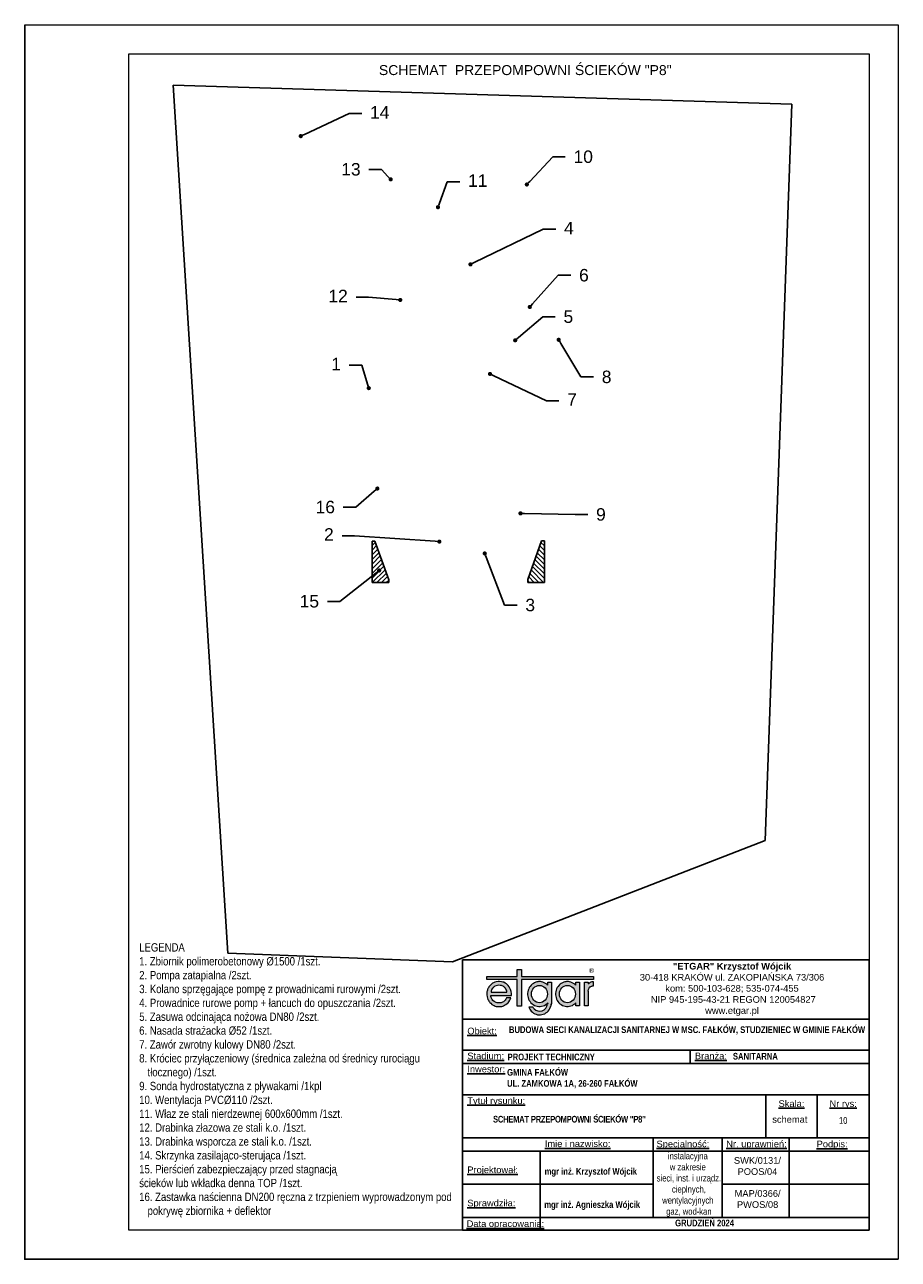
# Model space of a CAD drawing. Header units: millimetres. Extents: x 2060 to 2634, y 1467 to 1764.
# Tile 1 of 64: x 2060 to 2270, y 1467 to 1764. Entities that reach past the tile are written whole.
import ezdxf
from ezdxf import colors
from ezdxf.entities.mleader import LeaderData, LeaderLine
from ezdxf.math import Vec2, Vec3

# ---------------------------------------------------------------- set-up
doc = ezdxf.new("R2010")
doc.units = ezdxf.units.MM
doc.header["$XCLIPFRAME"] = 0
for name, color, linetype, lineweight in [('_0', 7, 'Continuous', 18), ('_II_Tabelki i ramki', 7, 'Continuous', 18), ('KRESKOWANIE', 30, 'Continuous', 5)]:
    doc.layers.add(name, color=color, linetype=linetype, lineweight=lineweight)
for name, color, linetype in [('_00_Formatka', 7, 'Continuous'), ('_00_Podkłady', 7, 'Continuous'), ('linia cienka', 7, 'Continuous'), ('OPIS', 7, 'Continuous'), ('tabelka', 250, 'Continuous')]:
    doc.layers.add(name, color=color, linetype=linetype)
doc.styles.add('Arial Narrow', font='arial.ttf')
doc.styles.add('Opisowy', font='arial.ttf')
doc.styles.get("Standard").update_dxf_attribs({"font": 'arial.ttf'})
doc.styles.add('styl4', font='tahoma.ttf')
doc.styles.add('TABELA', font='romans.shx', dxfattribs={"height": 2})
picture_1 = doc.add_image_def('image1.jpg', size_in_pixel=(1240, 1754))

# ---------------------------------------------------------------- blocks, each defined once
blk = doc.blocks.new('A$C41132484')
at = {"layer": 'KRESKOWANIE'}
h = blk.add_hatch(dxfattribs=at)
h.set_pattern_fill('ANSI31', color=1, scale=0.5, style=0)
h.set_pattern_definition([(45, (-741.0162, -644.8669), (-1.122532, 1.122532), [])])
h.paths.add_polyline_path([(0, 20), (1.4, 20), (8, 1.4), (8, 0), (0, 0)])
at = {"layer": 'linia cienka', "color": 1, "lineweight": -3}
for p, q in [((0, 20), (0, 0)), ((0, 20), (1.4, 20)), ((8, 1.4), (1.4, 20)), ((0, 0), (8, 0)), ((8, 0), (8, 1.4))]:
    blk.add_line(p, q, dxfattribs=at)
blk = doc.blocks.new('_Dot')
at = {"color": 0, "linetype": 'ByBlock', "lineweight": -2}
blk.add_line((-0.5, 0), (-1, 0), dxfattribs=at)
at = {"color": 0, "linetype": 'ByBlock', "const_width": 0.5}
blk.add_lwpolyline([(-0.25, 0, 1), (0.25, 0, 1)], format="xyb", close=True, dxfattribs=at)
blk = doc.blocks.new('A$C24AC0CAE')
blk.add_hatch(color=3).paths.add_polyline_path([(25.67, 9.23), (8.35, 9.23), (8.35, 10.93), (7.36, 10.93), (7.36, 9.23), (0, 9.23), (0, 8.48), (7.36, 8.48), (7.36, 2.1), (8.35, 2.1), (8.35, 8.48), (25.67, 8.48)])
at = {"lineweight": 18}
h = blk.add_hatch(color=256, dxfattribs=at)
h.paths.add_polyline_path([(4.95, 2.74), (5.13, 2.92), (5.32, 3.17), (5.56, 3.54), (5.71, 3.84), (5.78, 4.06), (4.79, 4.06), (4.63, 3.8), (4.45, 3.55), (4.26, 3.37), (4.01, 3.17), (3.83, 3.06), (3.45, 2.93), (3.05, 2.88), (2.5, 2.93), (2.27, 3), (1.96, 3.12), (1.78, 3.24), (1.52, 3.48), (1.34, 3.68), (1.22, 3.87), (1.17, 3.99), (1.1, 4.18), (1.04, 4.43), (1.01, 4.65), (5.96, 4.65), (5.95, 5.18), (5.87, 5.64), (5.75, 6.08), (5.57, 6.46), (5.4, 6.75), (5.17, 7.07), (4.8, 7.43), (4.48, 7.64), (4.09, 7.83), (3.87, 7.9), (3.58, 7.97), (3.09, 8), (2.75, 8), (2.3, 7.95), (1.94, 7.84), (1.64, 7.71), (1.4, 7.59), (1.22, 7.46), (1.09, 7.34), (0.97, 7.21), (0.84, 7.09), (0.73, 6.97), (0.66, 6.89), (0.53, 6.72), (0.41, 6.54), (0.34, 6.41), (0.27, 6.25), (0.22, 6.15), (0.17, 5.98), (0.09, 5.7), (0.06, 5.51), (0.03, 5.2), (0.02, 4.85), (0.09, 4.36), (0.18, 3.99), (0.28, 3.73), (0.4, 3.52), (0.53, 3.3), (0.66, 3.14), (0.78, 2.99), (0.97, 2.79), (1.28, 2.53), (1.53, 2.36), (1.81, 2.23), (2.07, 2.12), (2.31, 2.05), (2.69, 1.99), (3, 1.99), (3.3, 1.99), (3.67, 2.05), (3.89, 2.11), (4.05, 2.18), (4.32, 2.3), (4.63, 2.49)])
h.paths.add_polyline_path([(1.06, 5.48), (1.1, 5.75), (1.16, 5.93), (1.28, 6.22), (1.41, 6.4), (1.53, 6.53), (1.65, 6.65), (1.78, 6.77), (1.96, 6.9), (2.3, 7.02), (2.58, 7.09), (2.92, 7.14), (3.24, 7.09), (3.57, 7.03), (3.74, 6.96), (3.93, 6.89), (4.13, 6.76), (4.25, 6.65), (4.38, 6.54), (4.51, 6.4), (4.63, 6.19), (4.75, 5.95), (4.81, 5.78), (4.87, 5.63), (4.88, 5.48)], flags=16)
h = blk.add_hatch(color=256, dxfattribs=at)
edge = h.paths.add_edge_path()
edge.add_line((15.56, 7.84), (14.67, 7.84))
edge.add_line((14.67, 7.84), (14.67, 7.15))
edge.add_spline(control_points=[(14.67, 7.15), (14.6, 7.22), (14.52, 7.29), (14.08, 7.66), (13.64, 7.87), (13.02, 7.99), (12.85, 8), (12.69, 8), (12.4, 8), (12.12, 7.96), (11.41, 7.73), (11, 7.46), (10.35, 6.78), (10.11, 6.36), (9.84, 5.45), (9.81, 4.96), (9.97, 4.03), (10.15, 3.58), (10.7, 2.81), (11.07, 2.5), (11.91, 2.08), (12.39, 1.99), (13.33, 2.05), (13.79, 2.2), (14.36, 2.58), (14.52, 2.71), (14.67, 2.87)], knot_values=[5.520049, 5.520049, 5.520049, 5.520049, 5.626987, 5.626987, 6.112202, 6.112202, 6.283185, 6.283185, 6.283185, 6.572803, 6.572803, 7.058019, 7.058019, 7.543234, 7.543234, 8.028449, 8.028449, 8.513665, 8.513665, 8.99888, 8.99888, 9.484095, 9.484095, 9.969311, 9.969311, 10.188021, 10.188021, 10.188021, 10.188021], degree=3, periodic=0)
edge.add_line((14.68, 2.87), (14.63, 2.59))
edge.add_ellipse((12.73, 2.97), major_axis=(0, 2.09), ratio=0.923674, start_angle=136.5689, end_angle=259.5379, ccw=False)
edge.add_line((11.41, 1.46), (11.27, 1.63))
edge.add_line((11.27, 1.63), (11.2, 1.79))
edge.add_line((11.2, 1.79), (11.17, 1.87))
edge.add_line((11.17, 1.87), (10.15, 1.87))
edge.add_line((10.15, 1.87), (10.2, 1.67))
edge.add_spline(control_points=[(10.2, 1.67), (10.29, 1.49), (10.39, 1.32), (10.78, 0.78), (11.15, 0.47), (11.99, 0.06), (12.47, -0.03), (13.4, 0.04), (13.86, 0.2), (14.64, 0.73), (14.96, 1.09), (15.32, 1.77), (15.42, 2.05), (15.48, 2.35)], knot_values=[2.033718, 2.033718, 2.033718, 2.033718, 2.238106, 2.238106, 2.725025, 2.725025, 3.211944, 3.211944, 3.698864, 3.698864, 4.185783, 4.185783, 4.49503, 4.49503, 4.49503, 4.49503], degree=3, periodic=0)
edge.add_line((15.48, 2.35), (15.56, 2.85))
edge.add_line((15.56, 2.85), (15.56, 7.84))
edge = h.paths.add_edge_path(flags=16)
edge.add_ellipse((12.69, 5.01), major_axis=(0, 2.09), ratio=0.923674, start_angle=0, end_angle=360)
h = blk.add_hatch(color=256, dxfattribs=at)
edge = h.paths.add_edge_path()
edge.add_line((22.3, 7.84), (21.41, 7.84))
edge.add_line((21.41, 7.84), (21.41, 7.13))
edge.add_spline(control_points=[(21.41, 7.13), (21.33, 7.21), (21.25, 7.29), (20.81, 7.66), (20.37, 7.87), (19.74, 7.99), (19.58, 8), (19.41, 8)], knot_values=[5.512455, 5.512455, 5.512455, 5.512455, 5.626987, 5.626987, 6.112202, 6.112202, 6.283185, 6.283185, 6.283185, 6.283185], degree=3, periodic=0)
edge.add_spline(control_points=[(19.41, 8), (19.13, 8), (18.85, 7.96), (18.13, 7.73), (17.72, 7.46), (17.08, 6.78), (16.84, 6.36), (16.57, 5.45), (16.54, 4.96), (16.69, 4.03), (16.87, 3.58), (17.42, 2.81), (17.79, 2.5), (18.64, 2.08), (19.11, 1.99), (20.05, 2.05), (20.51, 2.2), (21.09, 2.58), (21.26, 2.72), (21.41, 2.88)], knot_values=[6.283185, 6.283185, 6.283185, 6.283185, 6.572803, 6.572803, 7.058019, 7.058019, 7.543234, 7.543234, 8.028449, 8.028449, 8.513665, 8.513665, 8.99888, 8.99888, 9.484095, 9.484095, 9.969311, 9.969311, 10.195609, 10.195609, 10.195609, 10.195609], degree=3, periodic=0)
edge.add_line((21.41, 2.88), (21.41, 2.15))
edge.add_line((21.41, 2.15), (22.3, 2.15))
edge.add_line((22.3, 2.15), (22.3, 7.84))
edge = h.paths.add_edge_path(flags=16)
edge.add_ellipse((19.41, 5.01), major_axis=(0, 2.09), ratio=0.923674, start_angle=0, end_angle=360)
blk.add_hatch(color=256, dxfattribs=at).paths.add_polyline_path([(25.37, 6.95), (25.67, 6.95), (25.67, 7.92), (25.25, 7.92), (25.03, 7.84), (24.89, 7.78), (24.78, 7.71), (24.68, 7.65), (24.6, 7.6), (24.52, 7.53), (24.45, 7.47), (24.39, 7.47), (24.39, 7.84), (23.5, 7.84), (23.5, 2.15), (24.39, 2.15), (24.39, 5.74), (24.47, 6.12), (24.61, 6.45), (24.73, 6.64), (24.82, 6.71), (24.92, 6.78), (25.06, 6.84), (25.24, 6.91)])
at = {"color": 3, "lineweight": 18}
for points in [[(7.36, 8.48), (0, 8.48), (0, 9.23), (7.36, 9.23)], [(7.36, 9.23), (7.36, 10.93), (8.35, 10.93), (8.35, 9.23)], [(8.35, 9.23), (25.67, 9.23), (25.67, 8.48), (8.35, 8.48)], [(8.35, 8.48), (8.35, 2.1), (7.36, 2.1), (7.36, 8.48)]]:
    blk.add_lwpolyline(points, dxfattribs=at)
at = {"lineweight": 18}
for points in [[(1.01, 4.65), (5.96, 4.65), (5.95, 5.18), (5.87, 5.64), (5.75, 6.08), (5.57, 6.46), (5.4, 6.75), (5.17, 7.07), (4.8, 7.43), (4.48, 7.64), (4.09, 7.83), (3.87, 7.9), (3.58, 7.97), (3.09, 8), (2.75, 8), (2.3, 7.95), (1.94, 7.84), (1.64, 7.71), (1.4, 7.59), (1.22, 7.46), (1.09, 7.34), (0.97, 7.21), (0.84, 7.09), (0.73, 6.97), (0.66, 6.89), (0.53, 6.72), (0.41, 6.54), (0.34, 6.41), (0.27, 6.25), (0.22, 6.15), (0.17, 5.98), (0.09, 5.7), (0.06, 5.51), (0.03, 5.2), (0.02, 4.85), (0.09, 4.36), (0.18, 3.99), (0.28, 3.73), (0.4, 3.52), (0.53, 3.3), (0.66, 3.14), (0.78, 2.99), (0.97, 2.79), (1.28, 2.53), (1.53, 2.36), (1.81, 2.23), (2.07, 2.12), (2.31, 2.05), (2.69, 1.99), (3, 1.99), (3.3, 1.99), (3.67, 2.05), (3.89, 2.11), (4.05, 2.18), (4.32, 2.3), (4.63, 2.49), (4.95, 2.74), (5.13, 2.92), (5.32, 3.17), (5.56, 3.54), (5.71, 3.84), (5.78, 4.06), (4.79, 4.06), (4.63, 3.8), (4.45, 3.55), (4.26, 3.37), (4.01, 3.17), (3.83, 3.06), (3.45, 2.93), (3.05, 2.88), (2.5, 2.93), (2.27, 3), (1.96, 3.12), (1.78, 3.24), (1.52, 3.48), (1.34, 3.68), (1.22, 3.87), (1.17, 3.99), (1.1, 4.18), (1.04, 4.43)], [(1.06, 5.48), (4.88, 5.48), (4.87, 5.63), (4.81, 5.78), (4.75, 5.95), (4.63, 6.19), (4.51, 6.4), (4.38, 6.54), (4.25, 6.65), (4.13, 6.76), (3.93, 6.89), (3.74, 6.96), (3.57, 7.03), (3.24, 7.09), (2.92, 7.14), (2.58, 7.09), (2.3, 7.02), (1.96, 6.9), (1.78, 6.77), (1.65, 6.65), (1.53, 6.53), (1.41, 6.4), (1.28, 6.22), (1.16, 5.93), (1.1, 5.75)]]:
    blk.add_lwpolyline(points, close=True, dxfattribs=at)
for points in [[(14.67, 7.15), (14.67, 7.84), (15.56, 7.84), (15.56, 2.85)], [(21.41, 7.13), (21.41, 7.84), (22.3, 7.84), (22.3, 2.15), (21.41, 2.15), (21.41, 2.88)], [(24.39, 5.74), (24.39, 2.15), (23.5, 2.15), (23.5, 7.84), (24.39, 7.84), (24.39, 7.47)], [(24.39, 5.74), (24.47, 6.12), (24.61, 6.45), (24.73, 6.64), (24.82, 6.71), (24.92, 6.78), (25.06, 6.84), (25.24, 6.91), (25.37, 6.95), (25.67, 6.95), (25.67, 7.92), (25.25, 7.92), (25.03, 7.84), (24.89, 7.78), (24.78, 7.71), (24.68, 7.65), (24.6, 7.6), (24.52, 7.53), (24.45, 7.47), (24.39, 7.47)], [(11.41, 1.46), (11.27, 1.63), (11.2, 1.79), (11.17, 1.87), (10.15, 1.87), (10.2, 1.67)], [(14.67, 2.85), (14.63, 2.59)], [(14.67, 2.85), (14.67, 2.87)], [(15.56, 2.85), (15.48, 2.35)]]:
    blk.add_lwpolyline(points, dxfattribs=at)
for centre in [(12.69, 5.01), (19.41, 5.01)]:
    blk.add_ellipse(centre, major_axis=(0, 2.09), ratio=0.923674, dxfattribs=at)
blk.add_ellipse((12.73, 2.97), major_axis=(0, 2.09), ratio=0.923674, start_param=2.383576, end_param=4.529791, dxfattribs=at)
for points, knots in [([(14.67, 7.15), (14.6, 7.22), (14.52, 7.29), (14.08, 7.66), (13.64, 7.87), (13.02, 7.99), (12.85, 8), (12.69, 8), (12.4, 8), (12.12, 7.96), (11.41, 7.73), (11, 7.46), (10.35, 6.78), (10.11, 6.36), (9.84, 5.45), (9.81, 4.96), (9.97, 4.03), (10.15, 3.58), (10.7, 2.81), (11.07, 2.5), (11.91, 2.08), (12.39, 1.99), (13.33, 2.05), (13.79, 2.2), (14.36, 2.58), (14.52, 2.71), (14.67, 2.87)], [5.520049, 5.520049, 5.520049, 5.520049, 5.626987, 5.626987, 6.112202, 6.112202, 6.283185, 6.283185, 6.283185, 6.572803, 6.572803, 7.058019, 7.058019, 7.543234, 7.543234, 8.028449, 8.028449, 8.513665, 8.513665, 8.99888, 8.99888, 9.484095, 9.484095, 9.969311, 9.969311, 10.188021, 10.188021, 10.188021, 10.188021]), ([(21.41, 7.13), (21.33, 7.21), (21.25, 7.29), (20.81, 7.66), (20.37, 7.87), (19.74, 7.99), (19.58, 8), (19.41, 8), (19.13, 8), (18.85, 7.96), (18.13, 7.73), (17.72, 7.46), (17.08, 6.78), (16.84, 6.36), (16.57, 5.45), (16.54, 4.96), (16.69, 4.03), (16.87, 3.58), (17.42, 2.81), (17.79, 2.5), (18.64, 2.08), (19.11, 1.99), (20.05, 2.05), (20.51, 2.2), (21.09, 2.58), (21.26, 2.72), (21.41, 2.88)], [5.512455, 5.512455, 5.512455, 5.512455, 5.626987, 5.626987, 6.112202, 6.112202, 6.283185, 6.283185, 6.283185, 6.572803, 6.572803, 7.058019, 7.058019, 7.543234, 7.543234, 8.028449, 8.028449, 8.513665, 8.513665, 8.99888, 8.99888, 9.484095, 9.484095, 9.969311, 9.969311, 10.195609, 10.195609, 10.195609, 10.195609]), ([(10.2, 1.67), (10.29, 1.49), (10.39, 1.32), (10.78, 0.78), (11.15, 0.47), (11.99, 0.06), (12.47, -0.03), (13.4, 0.04), (13.86, 0.2), (14.64, 0.73), (14.96, 1.09), (15.36, 1.85), (15.48, 2.23), (15.53, 2.63)], [2.033718, 2.033718, 2.033718, 2.033718, 2.238106, 2.238106, 2.725025, 2.725025, 3.211944, 3.211944, 3.698864, 3.698864, 4.185783, 4.185783, 4.593309, 4.593309, 4.593309, 4.593309])]:
    blk.add_open_spline(points, degree=3, knots=knots, dxfattribs=at)

msp = doc.modelspace()

# ---------------------------------------------------------------- linework, layer by layer
for points in [[(2270.08, 1466.53), (2060.08, 1466.53), (2060.08, 1763.53)], [(2060.08, 1763.53), (2060.08, 1466.53)]]:
    msp.add_lwpolyline(points)
at = {"layer": '_0'}
msp.add_lwpolyline([(2060.08, 1763.53), (2270.08, 1763.53), (2270.08, 1466.53), (2060.08, 1466.53)], close=True, dxfattribs=at)
at = {"layer": '_00_Formatka', "color": 0}
for p, q in [((2263.08, 1538.53), (2165.31, 1538.53)), ((2165.31, 1538.53), (2165.31, 1473.53)), ((2165.31, 1524.32), (2263.08, 1524.32)), ((2165.31, 1524.32), (2165.31, 1516.81)), ((2165.31, 1516.81), (2165.31, 1510.44)), ((2165.31, 1516.81), (2263.08, 1516.81)), ((2220.01, 1516.74), (2220.01, 1513.62)), ((2165.31, 1513.62), (2165.31, 1506.12)), ((2165.31, 1513.62), (2263.08, 1513.62)), ((2165.31, 1506.12), (2263.08, 1506.12)), ((2238.22, 1495.76), (2238.22, 1506.12)), ((2250.58, 1506.12), (2250.58, 1495.76)), ((2165.31, 1495.76), (2263.08, 1495.76)), ((2211.19, 1495.76), (2211.19, 1492.58)), ((2220.01, 1495.76), (2242.3, 1495.76)), ((2224.72, 1495.76), (2263.08, 1495.76)), ((2227.78, 1495.76), (2227.78, 1492.58)), ((2243.83, 1495.76), (2243.83, 1476.58)), ((2165.31, 1492.58), (2227.78, 1492.58)), ((2165.31, 1492.58), (2263.08, 1492.58)), ((2183.95, 1492.58), (2183.95, 1473.53)), ((2211.19, 1492.58), (2211.19, 1476.58)), ((2227.78, 1492.58), (2263.08, 1492.58)), ((2227.78, 1492.58), (2227.78, 1476.58)), ((2165.31, 1484.58), (2211.19, 1484.58)), ((2165.31, 1476.58), (2263.08, 1476.58))]:
    msp.add_line(p, q, dxfattribs=at)
for points in [[(2263.08, 1538.53), (2263.08, 1473.53)], [(2165.31, 1473.53), (2263.08, 1473.53)]]:
    msp.add_lwpolyline(points, dxfattribs=at)
at = {"layer": '_00_Formatka', "color": 0, "ltscale": 3000}
for points in [[(2227.78, 1484.58), (2263.08, 1484.58)], [(2227.78, 1482.07), (2227.78, 1482.07)], [(2211.19, 1478.36), (2211.19, 1478.36)], [(2243.83, 1476.58), (2243.83, 1476.58)]]:
    msp.add_lwpolyline(points, dxfattribs=at)
at = {"layer": '_II_Tabelki i ramki'}
for points in [[(2060.08, 1763.53), (2270.08, 1763.53), (2270.08, 1466.53), (2060.08, 1466.53)], [(2085.08, 1756.53), (2263.08, 1756.53), (2263.08, 1473.53), (2085.08, 1473.53)]]:
    msp.add_lwpolyline(points, close=True, dxfattribs=at)
at = {"layer": '_II_Tabelki i ramki', "linetype": 'Continuous'}
msp.add_lwpolyline([(2147.31, 1466.53), (2270.08, 1466.53)], dxfattribs=at)

# ---------------------------------------------------------------- block references
at = {"layer": '_00_Formatka', "color": 0}
msp.add_blockref('A$C24AC0CAE', (2171.13, 1525.33), dxfattribs=at)
at = {"layer": 'KRESKOWANIE', "color": 1, "yscale": 0.5, "zscale": 0.5}
for p, xscale in [((2143.58, 1629.31), 0.5), ((2185, 1629.34), -0.5)]:
    msp.add_blockref('A$C41132484', p, dxfattribs=dict(at, xscale=xscale))

# ---------------------------------------------------------------- texts
at = {"layer": '_00_Formatka', "color": 0, "insert": (2195.7, 1536.6), "char_height": 1.2, "width": 13.1944, "attachment_point": 1}
msp.add_mtext('{\\fArial|b0|i0|c238|p0;®}', dxfattribs=at)
at = {"layer": '_00_Formatka', "color": 0, "lineweight": 18, "insert": (2230.11, 1537.84), "char_height": 1.6, "width": 66.3768, "attachment_point": 2, "style": 'Opisowy'}
msp.add_mtext('{\\fArial|b1|i0|c238|p34;"ETGAR" Krzysztof Wójcik\\P\\fArial|b0|i0|c238|p34;30-418 KRAKÓW ul. ZAKOPIAŃSKA 73/306 \\Pkom: 500-103-628; 535-074-455 \\P NIP 945-195-43-21 REGON 120054827\\Pwww.etgar.pl}', dxfattribs=at)
at = {"layer": '_00_Formatka', "color": 0, "char_height": 1.6, "style": 'Arial Narrow'}
for s, insert, width, attachment_point in [('{\\L\\C7;Obiekt:}', (2166.48, 1522.25), 10.032, 1), ('{\\L\\C7;Stadium:}', (2166.48, 1516.26), 10.032, 1), ('{\\fArial Narrow|b1|i0|c238|p34;\\C7;PROJEKT TECHNICZNY}', (2176.16, 1515.19), 43.3002, 4), ('{\\L\\C7;Branża:}', (2221.18, 1516.26), 10.032, 1), ('{\\fArial Narrow|b1|i0|c238|p34;\\C7;SANITARNA}', (2230.33, 1515.37), 31.5233, 4), ('{\\L\\C7;Inwestor:}', (2166.48, 1513.08), 10.032, 1), ('{\\fArial Narrow|b1|i0|c238|p34;GMINA FAŁKÓW\\PUL. ZAMKOWA 1A, 26-260 FAŁKÓW}', (2176.04, 1509.99), 107.3096, 4), ('\\pxqc;{\\L\\C7;Skala:}', (2238.22, 1504.78), 12.3584, 1), ('{\\T0.95;\\fArial Narrow|b1|i0|c238|p0;SCHEMAT PRZEPOMPOWNI ŚCIEKÓW "P8\'\'}', (2172.66, 1500.22), 62.3387, 4), ('{\\fArial Narrow|b0|i0|c238|p0;10}', (2256.83, 1499.92), 12.5029, 5), ('{\\fArial Narrow|b0|i0|c238|p34;instalacyjna \\Pw zakresie\\P sieci, inst. i urządz.\\P cieplnych, \\Pwentylacyjnych\\P gaz, wod-kan}', (2219.49, 1484.48), 16.0098, 5), ('{\\fArial Narrow|b1|i0|c238|p34;GRUDZIEŃ 2024}', (2223.51, 1475.25), 79.1336, 5)]:
    msp.add_mtext(s, dxfattribs=dict(at, insert=insert, width=width, attachment_point=attachment_point))
at = {"layer": '_00_Formatka', "ltscale": 0.35, "insert": (2176.49, 1522.56), "char_height": 1.6, "width": 81, "attachment_point": 1, "style": 'TABELA'}
msp.add_mtext('\\A1;{\\fArial Narrow|b1|i0|c238|p34;BUDOWA SIECI KANALIZACJI SANITARNEJ W MSC. FAŁKÓW, STUDZIENIEC W GMINIE FAŁKÓW}', dxfattribs=at)
at = {"layer": '_00_Formatka', "color": 0, "char_height": 1.6, "style": 'Arial Narrow'}
for s, insert, attachment_point in [('{\\L\\C7;Tytuł rysunku:}', (2166.48, 1505.5), 1), ('{\\L\\C7;Imię i nazwisko:}', (2185.11, 1495.14), 1), ('{\\L\\C7;Specjalność:}', (2211.96, 1495.08), 1), ('{\\L\\C7;Nr. uprawnień:}', (2228.72, 1495.08), 1), ('{\\L\\C7;Podpis:}', (2250.45, 1495.06), 1), ('SWK/0131/\\PPOOS/04', (2236.22, 1488.96), 5), ('{\\LProjektował:}', (2166.48, 1488.86), 1), ('{\\fArial Narrow|b1|i0|c238|p34;mgr inż. Krzysztof Wójcik}', (2185.06, 1488.5), 1), ('MAP/0366/\\PPWOS/08', (2236.26, 1481.02), 5), ('{\\LSprawdziła:}', (2166.48, 1480.86), 1), ('{\\fArial Narrow|b1|i0|c238|p34;mgr inż. Agnieszka Wójcik}', (2184.98, 1480.51), 1), ('{\\LData opracowania:}', (2166.32, 1475.89), 1)]:
    msp.add_mtext(s, dxfattribs=dict(at, insert=insert, attachment_point=attachment_point))
at = {"layer": '_00_Formatka', "color": 0, "insert": (2250.58, 1504.78), "char_height": 1.6, "width": 12.5029, "attachment_point": 1, "line_spacing_factor": 2, "style": 'Arial Narrow'}
msp.add_mtext('\\pxqc;{\\L\\C7;Nr rys:}', dxfattribs=at)
at = {"layer": '_II_Tabelki i ramki', "color": 1, "lineweight": 18, "insert": (2180.41, 1752.59), "char_height": 2.4, "width": 77.3534, "attachment_point": 5, "style": 'Arial Narrow'}
msp.add_mtext('{\\C256;SCHEMAT  PRZEPOMPOWNI ŚCIEKÓW "P8"}', dxfattribs=at)
at = {"layer": 'OPIS', "color": 0, "insert": (2087.61, 1542.56), "char_height": 2, "width": 77.2645, "attachment_point": 1, "style": 'styl4'}
msp.add_mtext('{\\fArial Narrow|b0|i0|c238|p34;LEGENDA\\P\\fArial Narrow|b0|i0|c0|p34;\\C256;1. Zbiornik \\fArial Narrow|b0|i0|c238|p34;polimerobetonow\\fArial Narrow|b0|i0|c0|p34;y %%C1500 /1szt.\\P2.\\C1; \\C256;Pompa zatapialna /2szt.\\P3. \\fArial Narrow|b0|i0|c238|p34;Kolano\\fArial Narrow|b0|i0|c0|p34; sprzęgając\\fArial Narrow|b0|i0|c238|p34;e\\fArial Narrow|b0|i0|c0|p34; pompę z prowadnicami rurowymi /2szt.\\P4. Prowadnice rurowe pomp + łancuch do opuszczania /2szt.\\P5. Zasuwa odcinająca nożowa DN80 /2szt.\\P6. \\fArial Narrow|b0|i0|c238|p34;Nasada strażacka %%C52 \\fArial Narrow|b0|i0|c0|p34;/1szt.\\P7. Zawór zwrotny kulowy DN80 /2szt.\\P\\pxi-1,l1;8. \\fArial Narrow|b0|i0|c238|p34;Króciec przyłączeniowy\\fArial Narrow|b0|i0|c0|p34; (\\fArial Narrow|b0|i0|c238|p34;średnica \\fArial Narrow|b0|i0|c0|p34;zależn\\fArial Narrow|b0|i0|c238|p34;a\\fArial Narrow|b0|i0|c0|p34; od \\fArial Narrow|b0|i0|c238|p34;średnicy rurociągu\\fArial Narrow|b0|i0|c0|p34; tłocznego) /1szt.\\P\\pi0,l0;9. Sonda hydrostatyczna z pływakami /1kpl\\P10. Wentylacja \\fArial Narrow|b0|i0|c238|p34;PVC%%C\\fArial Narrow|b0|i0|c0|p34;110 /2szt.\\P11. Właz ze stali nierdzewnej 600x600mm /1szt.\\P12. Drabinka złazowa ze stali k.o. /1szt.\\P13. Drabinka wsporcza ze stali k.o. /1szt.\\P14. \\fArial Narrow|b0|i0|c238|p34;Skrzynka\\fArial Narrow|b0|i0|c0|p34; za\\fArial Narrow|b0|i0|c238|p34;silająco\\fArial Narrow|b0|i0|c0|p34;-sterując\\fArial Narrow|b0|i0|c238|p34;a\\fArial Narrow|b0|i0|c0|p34; /1szt.\\P\\fArial Narrow|b0|i0|c238|p34;15. Pierścień zabezpieczający przed stagnacją\\Pścieków lub wkładka denna TOP /1szt.\\P\\pi-1,l1;16. Zastawka naścienna DN200 ręczna z trzpieniem wyprowadzonym pod pokrywę zbiornika + deflektor}', dxfattribs=at)
at = {"layer": 'tabelka', "insert": (2244.01, 1500.17), "char_height": 1.6, "width": 12.3584, "attachment_point": 5, "style": 'Arial Narrow'}
msp.add_mtext('\\A1;schemat', dxfattribs=at)

# ---------------------------------------------------------------- pictures from other files: only their frames are drawn
at = {"layer": '_00_Podkłady'}
image = msp.add_image(picture_1, insert=(2070.25, 1511.46), size_in_units=(209.97, 297.01), dxfattribs=at)
image.set_boundary_path([(150.3, 350.62), (1028.71, 377.74), (990.73, 1423.94), (709, 1533.25), (546.57, 1596.19), (227.8, 1584.01), (150.3, 350.62), (150.3, 350.62)])

# ---------------------------------------------------------------- leaders
at = {"layer": 'OPIS', "color": 1}
ml = msp.add_multileader_mtext('Standard', dxfattribs=at)
ml.set_content('14', color=1)
ml.set_leader_properties()
ml.set_arrow_properties(name='DOT')
ml.build(insert=Vec2(0, 0))
ml.multileader.update_dxf_attribs({"dogleg_length": 3, "arrow_head_size": 1})
ctx = ml.context
ctx.base_point, ctx.char_height, ctx.arrow_head_size, ctx.plane_origin = Vec3(2141.09, 1742.13), 3, 1, Vec3(2131.01, 1743.97)
notes = []
notes.append((ctx, [(1, (1, 1, 0), (2138.09, 1742.13), (1, 0), 3, [(0, [(2126.44, 1736.72)], 0, [])])]))
ctx.mtext.insert, ctx.mtext.flow_direction = Vec3(2143.09, 1743.94), 5
ml = msp.add_multileader_mtext('Standard', dxfattribs=at)
ml.set_content('10', color=1)
ml.set_leader_properties()
ml.set_arrow_properties(name='DOT')
ml.build(insert=Vec2(0, 0))
ml.multileader.update_dxf_attribs({"dogleg_length": 3, "arrow_head_size": 1})
ctx = ml.context
ctx.base_point, ctx.char_height, ctx.arrow_head_size, ctx.plane_origin = Vec3(2190.01, 1731.74), 3, 1, Vec3(2179.36, 1733.58)
notes.append((ctx, [(0, (1, 1, 0), (2187.01, 1731.74), (1, 0), 3, [(0, [(2180.79, 1725.08)], 0, [])])]))
ctx.mtext.insert, ctx.mtext.flow_direction = Vec3(2192.01, 1733.27), 5
ml = msp.add_multileader_mtext('Standard', dxfattribs=at)
ml.set_content('13', color=1)
ml.set_leader_properties()
ml.set_arrow_properties(name='DOT')
ml.build(insert=Vec2(0, 0))
ml.multileader.update_dxf_attribs({"dogleg_length": 3, "arrow_head_size": 1})
ctx = ml.context
ctx.base_point, ctx.char_height, ctx.arrow_head_size, ctx.plane_origin = Vec3(2134.82, 1728.72), 3, 1, Vec3(2122.36, 1735.56)
ctx.text_align_type = 2
notes.append((ctx, [(1, (1, 1, 0), (2145.83, 1728.72), (-1, 0), 3, [(0, [(2148.06, 1726.31)], 0, [])])]))
ctx.mtext.insert, ctx.mtext.alignment, ctx.mtext.flow_direction = Vec3(2140.83, 1730.25), 3, 5
ml = msp.add_multileader_mtext('Standard', dxfattribs=at)
ml.set_content('11', color=1)
ml.set_leader_properties()
ml.set_arrow_properties(name='DOT')
ml.build(insert=Vec2(0, 0))
ml.multileader.update_dxf_attribs({"dogleg_length": 3, "arrow_head_size": 1})
ctx = ml.context
ctx.base_point, ctx.char_height, ctx.arrow_head_size, ctx.plane_origin = Vec3(2164.64, 1725.71), 3, 1, Vec3(2151.61, 1735.56)
notes.append((ctx, [(1, (1, 1, 0), (2161.64, 1725.71), (1, 0), 3, [(0, [(2159.42, 1719.62)], 0, [])])]))
ctx.mtext.insert, ctx.mtext.flow_direction = Vec3(2166.64, 1727.52), 5
ml = msp.add_multileader_mtext('Standard', dxfattribs=at)
ml.set_content('4', color=1)
ml.set_leader_properties()
ml.set_arrow_properties(name='DOT')
ml.build(insert=Vec2(0, 0))
ml.multileader.update_dxf_attribs({"dogleg_length": 3, "arrow_head_size": 1})
ctx = ml.context
ctx.base_point, ctx.char_height, ctx.arrow_head_size, ctx.plane_origin = Vec3(2187.72, 1714.3), 3, 1, Vec3(2171.32, 1714.77)
notes.append((ctx, [(0, (1, 1, 0), (2184.72, 1714.3), (1, 0), 3, [(0, [(2167.23, 1705.86)], 0, [])])]))
ctx.mtext.insert, ctx.mtext.flow_direction = Vec3(2189.72, 1716.1), 5
ml = msp.add_multileader_mtext('Standard', dxfattribs=at)
ml.set_content('6', color=1)
ml.set_leader_properties()
ml.set_arrow_properties(name='DOT')
ml.build(insert=Vec2(0, 0))
ml.multileader.update_dxf_attribs({"dogleg_length": 3, "arrow_head_size": 1})
ctx = ml.context
ctx.base_point, ctx.char_height, ctx.arrow_head_size, ctx.plane_origin = Vec3(2191.34, 1703.24), 3, 1, Vec3(2184.63, 1709.47)
notes.append((ctx, [(0, (1, 1, 0), (2188.34, 1703.24), (1, 0), 3, [(0, [(2181.5, 1695.62)], 0, [])])]))
ctx.mtext.insert, ctx.mtext.flow_direction = Vec3(2193.34, 1704.77), 5
ml = msp.add_multileader_mtext('Standard', dxfattribs=at)
ml.set_content('12', color=1)
ml.set_leader_properties()
ml.set_arrow_properties(name='DOT')
ml.build(insert=Vec2(0, 0))
ml.multileader.update_dxf_attribs({"dogleg_length": 3, "arrow_head_size": 1})
ctx = ml.context
ctx.base_point, ctx.char_height, ctx.arrow_head_size, ctx.plane_origin = Vec3(2131.75, 1697.96), 3, 1, Vec3(2124.67, 1706.16)
ctx.text_align_type = 2
notes.append((ctx, [(1, (1, 1, 0), (2142.74, 1697.96), (-1, 0), 3, [(0, [(2150.36, 1697.31)], 0, [])])]))
ctx.mtext.insert, ctx.mtext.alignment, ctx.mtext.flow_direction = Vec3(2137.74, 1699.76), 3, 5
ml = msp.add_multileader_mtext('Standard', dxfattribs=at)
ml.set_content('5', color=1)
ml.set_leader_properties()
ml.set_arrow_properties(name='DOT')
ml.build(insert=Vec2(0, 0))
ml.multileader.update_dxf_attribs({"dogleg_length": 3, "arrow_head_size": 1})
ctx = ml.context
ctx.base_point, ctx.char_height, ctx.arrow_head_size, ctx.plane_origin = Vec3(2187.6, 1693.26), 3, 1, Vec3(2174.3, 1695.49)
notes.append((ctx, [(0, (1, 1, 0), (2184.6, 1693.26), (1, 0), 3, [(0, [(2177.99, 1687.6)], 0, [])])]))
ctx.mtext.insert, ctx.mtext.flow_direction = Vec3(2189.6, 1694.79), 5
ml = msp.add_multileader_mtext('Standard', dxfattribs=at)
ml.set_content('8', color=1)
ml.set_leader_properties()
ml.set_arrow_properties(name='DOT')
ml.build(insert=Vec2(0, 0))
ml.multileader.update_dxf_attribs({"dogleg_length": 3, "arrow_head_size": 1})
ctx = ml.context
ctx.base_point, ctx.char_height, ctx.arrow_head_size, ctx.plane_origin = Vec3(2196.8, 1678.78), 3, 1, Vec3(2186.66, 1676.1)
notes.append((ctx, [(0, (1, 1, 0), (2193.8, 1678.78), (1, 0), 3, [(0, [(2188.44, 1687.73)], 0, [])])]))
ctx.mtext.insert, ctx.mtext.flow_direction = Vec3(2198.8, 1680.31), 5
ml = msp.add_multileader_mtext('Standard', dxfattribs=at)
ml.set_content('1', color=1)
ml.set_leader_properties()
ml.set_arrow_properties(name='DOT')
ml.build(insert=Vec2(0, 0))
ml.multileader.update_dxf_attribs({"dogleg_length": 3, "arrow_head_size": 1})
ctx = ml.context
ctx.base_point, ctx.char_height, ctx.arrow_head_size, ctx.plane_origin = Vec3(2132.99, 1681.6), 3, 1, Vec3(2122.23, 1683.3)
ctx.text_align_type = 2
notes.append((ctx, [(1, (1, 1, 0), (2141.09, 1681.6), (-1, 0), 3, [(0, [(2142.79, 1676.1)], 0, [])])]))
ctx.mtext.insert, ctx.mtext.alignment, ctx.mtext.flow_direction = Vec3(2136.09, 1683.41), 3, 5
ml = msp.add_multileader_mtext('Standard', dxfattribs=at)
ml.set_content('7', color=1)
ml.set_leader_properties()
ml.set_arrow_properties(name='DOT')
ml.build(insert=Vec2(0, 0))
ml.multileader.update_dxf_attribs({"dogleg_length": 3, "arrow_head_size": 1})
ctx = ml.context
ctx.base_point, ctx.char_height, ctx.arrow_head_size, ctx.plane_origin = Vec3(2188.51, 1673.08), 3, 1, Vec3(2177.87, 1667.02)
notes.append((ctx, [(0, (1, 1, 0), (2185.51, 1673.08), (1, 0), 3, [(0, [(2171.93, 1679.52)], 0, [])])]))
ctx.mtext.insert, ctx.mtext.flow_direction = Vec3(2190.51, 1674.88), 5
ml = msp.add_multileader_mtext('Standard', dxfattribs=at)
ml.set_content('16', color=1)
ml.set_leader_properties()
ml.set_arrow_properties(name='DOT')
ml.build(insert=Vec2(0, 0))
ml.multileader.update_dxf_attribs({"dogleg_length": 3, "arrow_head_size": 1})
ctx = ml.context
ctx.base_point, ctx.char_height, ctx.arrow_head_size, ctx.plane_origin = Vec3(2128.65, 1647.47), 3, 1, Vec3(2115.01, 1651.89)
ctx.text_align_type = 2
notes.append((ctx, [(1, (1, 1, 0), (2139.66, 1647.47), (-1, 0), 3, [(0, [(2144.85, 1651.94)], 0, [])])]))
ctx.mtext.insert, ctx.mtext.alignment, ctx.mtext.flow_direction = Vec3(2134.66, 1649), 3, 5
ml = msp.add_multileader_mtext('Standard', dxfattribs=at)
ml.set_content('9', color=1)
ml.set_leader_properties()
ml.set_arrow_properties(name='DOT')
ml.build(insert=Vec2(0, 0))
ml.multileader.update_dxf_attribs({"dogleg_length": 3, "arrow_head_size": 1})
ctx = ml.context
ctx.base_point, ctx.char_height, ctx.arrow_head_size, ctx.plane_origin = Vec3(2195.43, 1645.68), 3, 1, Vec3(2185.3, 1643)
notes.append((ctx, [(0, (1, 1, 0), (2192.43, 1645.68), (1, 0), 3, [(0, [(2179.26, 1645.97)], 0, [])])]))
ctx.mtext.insert, ctx.mtext.flow_direction = Vec3(2197.43, 1647.22), 5
ml = msp.add_multileader_mtext('Standard', dxfattribs=at)
ml.set_content('2', color=1)
ml.set_leader_properties()
ml.set_arrow_properties(name='DOT')
ml.build(insert=Vec2(0, 0))
ml.multileader.update_dxf_attribs({"dogleg_length": 3, "arrow_head_size": 1})
ctx = ml.context
ctx.base_point, ctx.char_height, ctx.arrow_head_size, ctx.plane_origin = Vec3(2130.38, 1640.59), 3, 1, Vec3(2124.48, 1645.78)
ctx.text_align_type = 2
notes.append((ctx, [(1, (1, 1, 0), (2139.37, 1640.59), (-1, 0), 3, [(0, [(2159.76, 1639.18)], 0, [])])]))
ctx.mtext.insert, ctx.mtext.alignment, ctx.mtext.flow_direction = Vec3(2134.37, 1642.4), 3, 5
ml = msp.add_multileader_mtext('Standard', dxfattribs=at)
ml.set_content('3', color=1)
ml.set_leader_properties()
ml.set_arrow_properties(name='DOT')
ml.build(insert=Vec2(0, 0))
ml.multileader.update_dxf_attribs({"dogleg_length": 3, "arrow_head_size": 1})
ctx = ml.context
ctx.base_point, ctx.char_height, ctx.arrow_head_size, ctx.plane_origin = Vec3(2178.43, 1623.9), 3, 1, Vec3(2168.56, 1625.6)
notes.append((ctx, [(0, (1, 1, 0), (2175.43, 1623.9), (1, 0), 3, [(0, [(2170.67, 1636.33)], 0, [])])]))
ctx.mtext.insert, ctx.mtext.flow_direction = Vec3(2180.43, 1625.43), 5
ml = msp.add_multileader_mtext('Standard', dxfattribs=at)
ml.set_content('15', color=1)
ml.set_leader_properties()
ml.set_arrow_properties(name='DOT')
ml.build(insert=Vec2(0, 0))
ml.multileader.update_dxf_attribs({"dogleg_length": 3, "arrow_head_size": 1})
ctx = ml.context
ctx.base_point, ctx.char_height, ctx.arrow_head_size, ctx.plane_origin = Vec3(2124.8, 1624.8), 3, 1, Vec3(2116.97, 1626.5)
ctx.text_align_type = 2
notes.append((ctx, [(1, (1, 1, 0), (2135.83, 1624.8), (-1, 0), 3, [(0, [(2145.29, 1632.23)], 0, [])])]))
ctx.mtext.insert, ctx.mtext.alignment, ctx.mtext.flow_direction = Vec3(2130.83, 1626.33), 3, 5
for ctx, leaders in notes:
    for number, flags, end, landing, length, lines in leaders:
        leader = LeaderData()
        leader.index, (leader.has_last_leader_line, leader.has_dogleg_vector, leader.attachment_direction) = number, flags
        leader.last_leader_point, leader.dogleg_vector, leader.dogleg_length = Vec3(end), Vec3(landing), length
        for number, points, colour, breaks in lines:
            line = LeaderLine()
            line.index, line.vertices, line.color, line.breaks = number, Vec3.list(points), colors.encode_raw_color(colour), breaks
            leader.lines.append(line)
        ctx.leaders.append(leader)

# ---------------------------------------------------------------- next in the draw order: wipeouts: each hides what was drawn before it
at = {"color": 3}
for points in [[(2118.15, 1745.58), (2118.31, 1741.48), (2133.75, 1741.24), (2132.9, 1745.42)], [(2151.58, 1655.84), (2151.48, 1653.05), (2163.59, 1653.27), (2163.61, 1656.46)], [(2156.98, 1613.43), (2156.86, 1611.61), (2157.14, 1609.42), (2162.78, 1610.49), (2164.06, 1610.39), (2164.06, 1610.41), (2164.12, 1613.41)]]:
    msp.add_wipeout(points, dxfattribs=at).dxf.layer = '_00_Podkłady'

# ---------------------------------------------------------------- next in the draw order: wipeouts: each hides what was drawn before it
msp.add_wipeout([(2164.55, 1613.21), (2164.43, 1611.61), (2164.47, 1610.97), (2165.28, 1610.2), (2171.86, 1610.08), (2171.66, 1613.03)], dxfattribs=at).dxf.layer = '_00_Podkłady'

doc.saveas('drawing.dxf')
